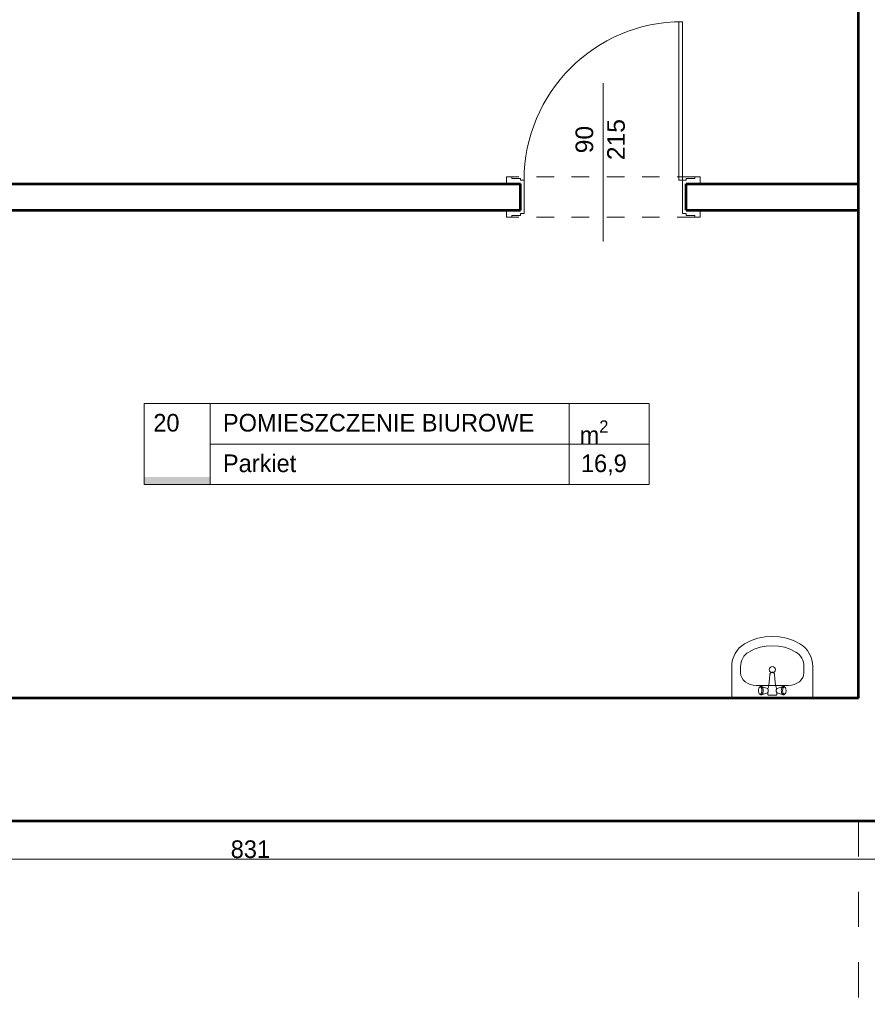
# Model space of a CAD drawing. Header units: inches. Extents: x -21887 to 84279, y -131485 to 67836.
# Tile 23 of 256: x -4485 to 331, y -15948 to -10358. Entities that reach past the tile are written whole.
import ezdxf

# ---------------------------------------------------------------- set-up
doc = ezdxf.new("R2010")
doc.units = ezdxf.units.IN
doc.header["$MEASUREMENT"] = 0
doc.linetypes.add('Dashed', pattern=[400, 200, -200])
doc.linetypes.add('Dashed copy', pattern=[200, 100, -100])
doc.layers.get('0').update_dxf_attribs({"lineweight": 13})
doc.layers.get('Defpoints').update_dxf_attribs({"lineweight": 13})
for name, color, linetype, lineweight in [('AI_MURY', 7, 'Continuous', 53), ('Dimensioning', 7, 'Continuous', 13), ('DRZWI', 7, 'Continuous', 13), ('dzialowki', 7, 'Continuous', 53), ('Furniture & Equipment', 7, 'Continuous', 13), ('OPISY TABELKI', 7, 'Continuous', 13), ('PODCIAGI', 7, 'Continuous', 13)]:
    doc.layers.add(name, color=color, linetype=linetype, lineweight=lineweight)
doc.styles.add('GENERATED_STYLE_7', font='txt')
doc.styles.add('GENERATED_STYLE_8', font='txt')
doc.styles.add('GENERATED_STYLE_9', font='txt')
doc.styles.add('Style-Courier New', font='txt')
doc.dimstyles.new('Dimstyle_4', dxfattribs={"dimtxt": 100, "dimasz": 95, "dimexe": 0, "dimexo": 0, "dimgap": 0.09, "dimtad": 1, "dimdec": 0, "dimlfac": 0.1, "dimzin": 0, "dimdsep": 46, "dimlunit": 5, "dimtxsty": 'GENERATED_STYLE_7', "dimblk": 'ARROWHEAD_6', "dimcen": 0.09, "dimclrd": 161, "dimclre": 161, "dimclrt": 7, "dimadec": 0, "dimazin": 0, "dimtfac": 1, "dimtdec": 0, "dimtmove": 0, "dimatfit": 3, "dimfxl": 0, "dimtolj": 1, "dimtzin": 0, "dimarcsym": 0})
doc.dimstyles.new('Dimstyle_5', dxfattribs={"dimtxt": 100, "dimasz": 95, "dimexe": 0.18, "dimexo": 0, "dimgap": 0.09, "dimtad": 1, "dimtih": 1, "dimtoh": 1, "dimdec": 0, "dimlfac": 0.1, "dimzin": 0, "dimdsep": 46, "dimlunit": 5, "dimtxsty": 'GENERATED_STYLE_7', "dimblk": 'ARROWHEAD_6', "dimcen": 0.09, "dimclrd": 161, "dimclre": 161, "dimclrt": 7, "dimadec": 0, "dimazin": 0, "dimtfac": 1, "dimtdec": 0, "dimtmove": 0, "dimatfit": 3, "dimfxl": 0, "dimtolj": 1, "dimtzin": 0, "dimarcsym": 0})

# ---------------------------------------------------------------- blocks, each defined once
blk = doc.blocks.new('Basin 01_59')
at = {"layer": 'Furniture & Equipment', "color": 9, "linetype": 'Continuous'}
for p, q in [((0, 350), (0, 171.8)), ((460, 350), (0, 350)), ((460, 350), (460, 171.8)), ((151.7, 311.7), (151.5, 308.2)), ((151.7, 311.7), (151.5, 308.2)), ((151.5, 308.2), (151.7, 304.7)), ((151.5, 308.2), (151.7, 304.7)), ((152.1, 315), (151.7, 311.7)), ((152.1, 315), (151.7, 311.7)), ((151.7, 304.7), (152.1, 301.4)), ((151.7, 304.7), (152.1, 301.4)), ((152.8, 318.2), (152.1, 315)), ((152.8, 318.2), (152.1, 315)), ((152.1, 301.4), (152.8, 298.2)), ((152.1, 301.4), (152.8, 298.2)), ((153.8, 321.1), (152.8, 318.2)), ((153.8, 321.1), (152.8, 318.2)), ((152.8, 298.2), (153.8, 295.3)), ((152.8, 298.2), (153.8, 295.3)), ((155.1, 323.5), (153.8, 321.1)), ((155.1, 323.5), (153.8, 321.1)), ((153.8, 295.3), (155.1, 292.9)), ((153.8, 295.3), (155.1, 292.9)), ((156.5, 325.5), (155.1, 323.5)), ((156.5, 325.5), (155.1, 323.5)), ((155.1, 292.9), (156.5, 290.9)), ((155.1, 292.9), (156.5, 290.9)), ((158.1, 327), (156.5, 325.5)), ((158.1, 327), (156.5, 325.5)), ((156.5, 290.9), (158.1, 289.4)), ((156.5, 290.9), (158.1, 289.4)), ((162.6, 330.7), (158.1, 327)), ((162.6, 330.7), (158.1, 327)), ((159.8, 327.9), (158.1, 327)), ((159.8, 327.9), (158.1, 327)), ((158.1, 289.4), (159.8, 288.5)), ((162.6, 285.6), (158.1, 289.4)), ((158.1, 289.4), (159.8, 288.5)), ((162.6, 285.6), (158.1, 289.4)), ((161.5, 328.2), (159.8, 327.9)), ((161.5, 328.2), (159.8, 327.9)), ((159.8, 288.5), (161.5, 288.2)), ((159.8, 288.5), (161.5, 288.2)), ((163.2, 327.9), (161.5, 328.2)), ((163.2, 327.9), (161.5, 328.2)), ((161.5, 288.2), (163.2, 288.5)), ((161.5, 288.2), (163.2, 288.5)), ((164.6, 331.8), (162.6, 330.7)), ((164.6, 331.8), (162.6, 330.7)), ((162.6, 285.6), (164.6, 284.6)), ((162.6, 285.6), (164.6, 284.6)), ((164.9, 327), (163.2, 327.9)), ((164.9, 327), (163.2, 327.9)), ((163.2, 288.5), (164.9, 289.4)), ((163.2, 288.5), (164.9, 289.4)), ((166.7, 332.2), (164.6, 331.8)), ((166.7, 332.2), (164.6, 331.8)), ((164.6, 284.6), (166.7, 284.2)), ((164.6, 284.6), (166.7, 284.2)), ((166.5, 325.5), (164.9, 327)), ((166.5, 325.5), (164.9, 327)), ((164.9, 289.4), (166.5, 290.9)), ((164.9, 289.4), (166.5, 290.9)), ((167.9, 323.5), (166.5, 325.5)), ((167.9, 323.5), (166.5, 325.5)), ((166.5, 290.9), (167.9, 292.9)), ((166.5, 290.9), (167.9, 292.9)), ((168.8, 331.8), (166.7, 332.2)), ((168.8, 331.8), (166.7, 332.2)), ((166.7, 284.2), (168.8, 284.6)), ((166.7, 284.2), (168.8, 284.6)), ((169.2, 321.1), (167.9, 323.5)), ((169.2, 321.1), (167.9, 323.5)), ((167.9, 292.9), (169.2, 295.3)), ((167.9, 292.9), (169.2, 295.3)), ((170.8, 330.7), (168.8, 331.8)), ((202.4, 320), (168.8, 331.8)), ((170.8, 330.7), (168.8, 331.8)), ((202.4, 320), (168.8, 331.8)), ((202.4, 296.4), (168.8, 284.6)), ((202.4, 296.4), (168.8, 284.6)), ((168.8, 284.6), (170.8, 285.6)), ((168.8, 284.6), (170.8, 285.6)), ((170.2, 318.2), (169.2, 321.1)), ((170.2, 318.2), (169.2, 321.1)), ((169.2, 295.3), (170.2, 298.2)), ((169.2, 295.3), (170.2, 298.2)), ((170.9, 315), (170.2, 318.2)), ((170.9, 315), (170.2, 318.2)), ((170.2, 298.2), (170.9, 301.4)), ((170.2, 298.2), (170.9, 301.4)), ((172.7, 329), (170.8, 330.7)), ((172.7, 329), (170.8, 330.7)), ((170.8, 285.6), (172.7, 287.4)), ((170.8, 285.6), (172.7, 287.4)), ((171.4, 311.7), (170.9, 315)), ((171.4, 311.7), (170.9, 315)), ((170.9, 301.4), (171.4, 304.7)), ((170.9, 301.4), (171.4, 304.7)), ((171.5, 308.2), (171.4, 311.7)), ((171.5, 308.2), (171.4, 311.7)), ((171.4, 304.7), (171.5, 308.2)), ((171.4, 304.7), (171.5, 308.2)), ((174.4, 326.6), (172.7, 329)), ((174.4, 326.6), (172.7, 329)), ((172.7, 287.4), (174.4, 289.8)), ((172.7, 287.4), (174.4, 289.8)), ((175.9, 323.6), (174.4, 326.6)), ((175.9, 323.6), (174.4, 326.6)), ((174.4, 289.8), (175.9, 292.8)), ((174.4, 289.8), (175.9, 292.8)), ((177.1, 320.2), (175.9, 323.6)), ((177.1, 320.2), (175.9, 323.6)), ((175.9, 292.8), (177.1, 296.2)), ((175.9, 292.8), (177.1, 296.2)), ((178, 316.4), (177.1, 320.2)), ((178, 316.4), (177.1, 320.2)), ((177.1, 296.2), (178, 300)), ((177.1, 296.2), (178, 300)), ((178.5, 312.4), (178, 316.4)), ((178.5, 312.4), (178, 316.4)), ((178, 300), (178.5, 304)), ((178, 300), (178.5, 304)), ((178.7, 308.2), (178.5, 312.4)), ((178.7, 308.2), (178.5, 312.4)), ((178.5, 304), (178.7, 308.2)), ((178.5, 304), (178.7, 308.2)), ((203.4, 319.5), (202.4, 320)), ((203.4, 319.5), (202.4, 320)), ((202.4, 296.4), (203.4, 296.9)), ((202.4, 296.4), (203.4, 296.9)), ((204.3, 318.6), (203.4, 319.5)), ((204.3, 318.6), (203.4, 319.5)), ((203.4, 296.9), (204.3, 297.8)), ((203.4, 296.9), (204.3, 297.8)), ((205.2, 317.4), (204.3, 318.6)), ((205.2, 317.4), (204.3, 318.6)), ((204.3, 297.8), (205.2, 299)), ((204.3, 297.8), (205.2, 299)), ((206.7, 318.2), (204.6, 318.2)), ((206.7, 318.2), (204.6, 318.2)), ((207.1, 298.2), (204.6, 298.2)), ((207.1, 298.2), (204.6, 298.2)), ((205.2, 331.2), (205, 330.7)), ((205.2, 331.2), (205, 330.7)), ((205, 330.7), (205, 330.2)), ((205, 330.7), (205, 330.2)), ((205, 330.2), (205, 318.2)), ((205, 330.2), (205, 318.2)), ((205, 298.2), (205, 296.2)), ((205, 298.2), (205, 296.2)), ((205, 296.2), (205, 295.7)), ((205, 296.2), (205, 295.7)), ((205, 295.7), (205.2, 295.2)), ((205, 295.7), (205.2, 295.2)), ((205.4, 331.7), (205.2, 331.2)), ((205.4, 331.7), (205.2, 331.2)), ((205.9, 315.9), (205.2, 317.4)), ((205.9, 315.9), (205.2, 317.4)), ((205.2, 299), (205.9, 300.5)), ((205.2, 299), (205.9, 300.5)), ((205.2, 295.2), (208.1, 288.3)), ((205.2, 295.2), (208.1, 288.3)), ((205.7, 332.1), (205.4, 331.7)), ((205.7, 332.1), (205.4, 331.7)), ((206.1, 332.5), (205.7, 332.1)), ((206.1, 332.5), (205.7, 332.1)), ((206.5, 314.2), (205.9, 315.9)), ((206.5, 314.2), (205.9, 315.9)), ((205.9, 300.5), (206.5, 302.2)), ((205.9, 300.5), (206.5, 302.2)), ((206.5, 332.8), (206.1, 332.5)), ((206.5, 332.8), (206.1, 332.5)), ((207, 333), (206.5, 332.8)), ((207, 333), (206.5, 332.8)), ((207, 312.3), (206.5, 314.2)), ((207, 312.3), (206.5, 314.2)), ((206.5, 302.2), (207, 304.1)), ((206.5, 302.2), (207, 304.1)), ((207.5, 333.2), (207, 333)), ((207.5, 333.2), (207, 333)), ((207.2, 310.3), (207, 312.3)), ((207.2, 310.3), (207, 312.3)), ((207, 304.1), (207.2, 306.1)), ((207, 304.1), (207.2, 306.1)), ((207.3, 308.2), (207.2, 310.3)), ((207.3, 308.2), (207.2, 310.3)), ((207.2, 306.1), (207.3, 308.2)), ((207.2, 306.1), (207.3, 308.2)), ((208, 333.2), (207.5, 333.2)), ((208, 333.2), (207.5, 333.2)), ((252, 333.2), (208, 333.2)), ((252, 333.2), (208, 333.2)), ((208, 288.6), (210.7, 276.6)), ((208, 288.6), (210.7, 276.6)), ((252, 288.6), (249.3, 276.6)), ((252, 288.6), (249.3, 276.6)), ((254.8, 295.2), (251.9, 288.3)), ((254.8, 295.2), (251.9, 288.3)), ((252.5, 333.2), (252, 333.2)), ((252.5, 333.2), (252, 333.2)), ((253, 333), (252.5, 333.2)), ((253, 333), (252.5, 333.2)), ((252.8, 310.3), (252.7, 308.2)), ((252.8, 310.3), (252.7, 308.2)), ((252.7, 308.2), (252.8, 306.1)), ((252.7, 308.2), (252.8, 306.1)), ((253, 312.3), (252.8, 310.3)), ((253, 312.3), (252.8, 310.3)), ((252.8, 306.1), (253, 304.1)), ((252.8, 306.1), (253, 304.1)), ((253.5, 332.8), (253, 333)), ((253.5, 332.8), (253, 333)), ((253.5, 314.2), (253, 312.3)), ((253.5, 314.2), (253, 312.3)), ((253, 304.1), (253.5, 302.2)), ((253, 304.1), (253.5, 302.2)), ((255.4, 298.2), (253.2, 298.2)), ((255.4, 298.2), (253.2, 298.2)), ((253.9, 332.5), (253.5, 332.8)), ((253.9, 332.5), (253.5, 332.8)), ((255.4, 318.2), (253.5, 318.2)), ((255.4, 318.2), (253.5, 318.2)), ((254.1, 315.9), (253.5, 314.2)), ((254.1, 315.9), (253.5, 314.2)), ((253.5, 302.2), (254.1, 300.5)), ((253.5, 302.2), (254.1, 300.5)), ((254.3, 332.1), (253.9, 332.5)), ((254.3, 332.1), (253.9, 332.5)), ((254.8, 317.4), (254.1, 315.9)), ((254.8, 317.4), (254.1, 315.9)), ((254.1, 300.5), (254.8, 299)), ((254.1, 300.5), (254.8, 299)), ((254.6, 331.7), (254.3, 332.1)), ((254.6, 331.7), (254.3, 332.1)), ((254.8, 331.2), (254.6, 331.7)), ((254.8, 331.2), (254.6, 331.7)), ((255, 330.7), (254.8, 331.2)), ((255, 330.7), (254.8, 331.2)), ((255.7, 318.6), (254.8, 317.4)), ((255.7, 318.6), (254.8, 317.4)), ((254.8, 299), (255.7, 297.8)), ((254.8, 299), (255.7, 297.8)), ((254.8, 295.2), (255, 295.7)), ((254.8, 295.2), (255, 295.7)), ((255, 330.2), (255, 330.7)), ((255, 330.2), (255, 330.7)), ((255, 318.2), (255, 330.2)), ((255, 318.2), (255, 330.2)), ((255, 296.2), (255, 298.2)), ((255, 296.2), (255, 298.2)), ((255, 295.7), (255, 296.2)), ((255, 295.7), (255, 296.2)), ((256.6, 319.5), (255.7, 318.6)), ((256.6, 319.5), (255.7, 318.6)), ((255.7, 297.8), (256.6, 296.9)), ((255.7, 297.8), (256.6, 296.9)), ((257.6, 320), (256.6, 319.5)), ((257.6, 320), (256.6, 319.5)), ((256.6, 296.9), (257.6, 296.4)), ((256.6, 296.9), (257.6, 296.4)), ((257.6, 320), (291.2, 331.8)), ((257.6, 320), (291.2, 331.8)), ((257.6, 296.4), (291.2, 284.6)), ((257.6, 296.4), (291.2, 284.6)), ((281.5, 312.4), (281.3, 308.2)), ((281.5, 312.4), (281.3, 308.2)), ((281.3, 308.2), (281.5, 304)), ((281.3, 308.2), (281.5, 304)), ((282, 316.4), (281.5, 312.4)), ((282, 316.4), (281.5, 312.4)), ((281.5, 304), (282, 300)), ((281.5, 304), (282, 300)), ((282.9, 320.2), (282, 316.4)), ((282.9, 320.2), (282, 316.4)), ((282, 300), (282.9, 296.2)), ((282, 300), (282.9, 296.2)), ((284.1, 323.6), (282.9, 320.2)), ((284.1, 323.6), (282.9, 320.2)), ((282.9, 296.2), (284.1, 292.8)), ((282.9, 296.2), (284.1, 292.8)), ((285.6, 326.6), (284.1, 323.6)), ((285.6, 326.6), (284.1, 323.6)), ((284.1, 292.8), (285.6, 289.8)), ((284.1, 292.8), (285.6, 289.8)), ((287.3, 329), (285.6, 326.6)), ((287.3, 329), (285.6, 326.6)), ((285.6, 289.8), (287.3, 287.4)), ((285.6, 289.8), (287.3, 287.4)), ((289.2, 330.7), (287.3, 329)), ((289.2, 330.7), (287.3, 329)), ((287.3, 287.4), (289.2, 285.6)), ((287.3, 287.4), (289.2, 285.6)), ((288.6, 311.7), (288.5, 308.2)), ((288.6, 311.7), (288.5, 308.2)), ((288.5, 308.2), (288.6, 304.7)), ((288.5, 308.2), (288.6, 304.7)), ((289.1, 315), (288.6, 311.7)), ((289.1, 315), (288.6, 311.7)), ((288.6, 304.7), (289.1, 301.4)), ((288.6, 304.7), (289.1, 301.4)), ((289.8, 318.2), (289.1, 315)), ((289.8, 318.2), (289.1, 315)), ((289.1, 301.4), (289.8, 298.2)), ((289.1, 301.4), (289.8, 298.2)), ((291.2, 331.8), (289.2, 330.7)), ((291.2, 331.8), (289.2, 330.7)), ((289.2, 285.6), (291.2, 284.6)), ((289.2, 285.6), (291.2, 284.6)), ((290.8, 321.1), (289.8, 318.2)), ((290.8, 321.1), (289.8, 318.2)), ((289.8, 298.2), (290.8, 295.3)), ((289.8, 298.2), (290.8, 295.3)), ((292.1, 323.5), (290.8, 321.1)), ((292.1, 323.5), (290.8, 321.1)), ((290.8, 295.3), (292.1, 292.9)), ((290.8, 295.3), (292.1, 292.9)), ((293.3, 332.2), (291.2, 331.8)), ((293.3, 332.2), (291.2, 331.8)), ((291.2, 284.6), (293.3, 284.2)), ((291.2, 284.6), (293.3, 284.2)), ((293.5, 325.5), (292.1, 323.5)), ((293.5, 325.5), (292.1, 323.5)), ((292.1, 292.9), (293.5, 290.9)), ((292.1, 292.9), (293.5, 290.9)), ((295.4, 331.8), (293.3, 332.2)), ((295.4, 331.8), (293.3, 332.2)), ((293.3, 284.2), (295.4, 284.6)), ((293.3, 284.2), (295.4, 284.6)), ((295.1, 327), (293.5, 325.5)), ((295.1, 327), (293.5, 325.5)), ((293.5, 290.9), (295.1, 289.4)), ((293.5, 290.9), (295.1, 289.4)), ((296.8, 327.9), (295.1, 327)), ((296.8, 327.9), (295.1, 327)), ((295.1, 289.4), (296.8, 288.5)), ((295.1, 289.4), (296.8, 288.5)), ((297.4, 330.7), (295.4, 331.8)), ((297.4, 330.7), (295.4, 331.8)), ((295.4, 284.6), (297.4, 285.6)), ((295.4, 284.6), (297.4, 285.6)), ((298.5, 328.2), (296.8, 327.9)), ((298.5, 328.2), (296.8, 327.9)), ((296.8, 288.5), (298.5, 288.2)), ((296.8, 288.5), (298.5, 288.2)), ((297.4, 330.7), (301.9, 327)), ((297.4, 330.7), (301.9, 327)), ((297.4, 285.6), (301.9, 289.4)), ((297.4, 285.6), (301.9, 289.4)), ((300.2, 327.9), (298.5, 328.2)), ((300.2, 327.9), (298.5, 328.2)), ((298.5, 288.2), (300.2, 288.5)), ((298.5, 288.2), (300.2, 288.5)), ((301.9, 327), (300.2, 327.9)), ((301.9, 327), (300.2, 327.9)), ((300.2, 288.5), (301.9, 289.4)), ((300.2, 288.5), (301.9, 289.4)), ((303.5, 325.5), (301.9, 327)), ((303.5, 325.5), (301.9, 327)), ((301.9, 289.4), (303.5, 290.9)), ((301.9, 289.4), (303.5, 290.9)), ((304.9, 323.5), (303.5, 325.5)), ((304.9, 323.5), (303.5, 325.5)), ((303.5, 290.9), (304.9, 292.9)), ((303.5, 290.9), (304.9, 292.9)), ((306.2, 321.1), (304.9, 323.5)), ((306.2, 321.1), (304.9, 323.5)), ((304.9, 292.9), (306.2, 295.3)), ((304.9, 292.9), (306.2, 295.3)), ((307.2, 318.2), (306.2, 321.1)), ((307.2, 318.2), (306.2, 321.1)), ((306.2, 295.3), (307.2, 298.2)), ((306.2, 295.3), (307.2, 298.2)), ((307.9, 315), (307.2, 318.2)), ((307.9, 315), (307.2, 318.2)), ((307.2, 298.2), (307.9, 301.4)), ((307.2, 298.2), (307.9, 301.4)), ((308.3, 311.7), (307.9, 315)), ((308.3, 311.7), (307.9, 315)), ((307.9, 301.4), (308.3, 304.7)), ((307.9, 301.4), (308.3, 304.7)), ((308.5, 308.2), (308.3, 311.7)), ((308.5, 308.2), (308.3, 311.7)), ((308.3, 304.7), (308.5, 308.2)), ((308.3, 304.7), (308.5, 308.2)), ((138.9, 278.2), (138.9, 278.2)), ((321.1, 278.2), (138.9, 278.2)), ((210.7, 276.6), (213, 260.3)), ((210.7, 276.6), (213, 260.3)), ((213, 260.4), (215, 239.3)), ((213, 260.4), (215, 239.3)), ((215, 239.3), (216.8, 216.1)), ((215, 239.3), (216.8, 216.1)), ((245, 239.3), (243.2, 216.1)), ((245, 239.3), (243.2, 216.1)), ((247, 260.4), (245, 239.3)), ((247, 260.4), (245, 239.3)), ((249.3, 276.6), (247, 260.3)), ((249.3, 276.6), (247, 260.3)), ((50, 207.5), (50, 171.8)), ((217, 214), (216.8, 216.1)), ((217, 214), (216.8, 216.1)), ((217, 213.9), (217, 214)), ((217, 213.9), (217, 214)), ((217.6, 211.9), (217, 213.9)), ((217.6, 211.9), (217, 213.9)), ((218.6, 210.1), (217.6, 211.9)), ((218.6, 210.1), (217.6, 211.9)), ((220, 208.3), (218.6, 210.1)), ((220, 208.3), (218.6, 210.1)), ((221.6, 206.9), (220, 208.3)), ((221.6, 206.9), (220, 208.3)), ((223.5, 205.7), (221.6, 206.9)), ((223.5, 205.7), (221.6, 206.9)), ((225.6, 204.9), (223.5, 205.7)), ((225.6, 204.9), (223.5, 205.7)), ((225, 204.9), (223.9, 205.6)), ((226.6, 204.2), (225, 204.9)), ((227.7, 204.3), (225.6, 204.9)), ((227.7, 204.3), (225.6, 204.9)), ((228.3, 203.8), (226.6, 204.2)), ((230, 204.2), (227.7, 204.3)), ((230, 204.2), (227.7, 204.3)), ((230, 203.7), (228.3, 203.8)), ((232.3, 204.3), (230, 204.2)), ((232.3, 204.3), (230, 204.2)), ((231.7, 203.8), (230, 203.7)), ((233.4, 204.2), (231.7, 203.8)), ((234.4, 204.9), (232.3, 204.3)), ((234.4, 204.9), (232.3, 204.3)), ((235, 204.9), (233.4, 204.2)), ((236.5, 205.7), (234.4, 204.9)), ((236.5, 205.7), (234.4, 204.9)), ((236.1, 205.6), (235, 204.9)), ((238.4, 206.9), (236.5, 205.7)), ((238.4, 206.9), (236.5, 205.7)), ((240, 208.3), (238.4, 206.9)), ((240, 208.3), (238.4, 206.9)), ((241.4, 210.1), (240, 208.3)), ((241.4, 210.1), (240, 208.3)), ((242.4, 211.9), (241.4, 210.1)), ((242.4, 211.9), (241.4, 210.1)), ((243, 213.9), (242.4, 211.9)), ((243, 213.9), (242.4, 211.9)), ((243.2, 216.1), (243, 214)), ((243.2, 216.1), (243, 214)), ((243, 213.9), (243, 214)), ((243, 213.9), (243, 214)), ((410, 207.5), (410, 171.8))]:
    blk.add_line(p, q, dxfattribs=at)
at = {"layer": 'Furniture & Equipment', "color": 9, "linetype": 'Continuous', "flags": 128}
for points in [[(138.9, 278.2), (121.6, 276.9), (104.9, 272.8), (89.5, 266.3), (76, 257.5), (65, 246.8), (56.8, 234.5), (51.7, 221.3), (50, 207.5)], [(410, 207.5), (408.3, 221.3), (403.2, 234.5), (395, 246.8), (384, 257.5), (370.5, 266.3), (355.1, 272.8), (338.4, 276.9), (321.1, 278.2)], [(0, 171.8), (1.2, 152.1), (5, 132.7), (11.1, 114.1), (19.5, 96.5), (30.1, 80.2), (42.7, 65.6), (56.9, 52.9), (72.7, 42.3)], [(50, 171.8), (50.8, 159.2), (53.2, 146.8), (57.1, 134.9), (62.5, 123.6), (69.3, 113.2), (77.3, 103.8), (86.4, 95.7), (96.5, 89)], [(363.5, 89), (373.6, 95.7), (382.7, 103.8), (390.7, 113.2), (397.5, 123.6), (402.9, 134.9), (406.8, 146.8), (409.2, 159.2), (410, 171.8)], [(387.3, 42.3), (403.1, 52.9), (417.3, 65.6), (429.9, 80.2), (440.5, 96.5), (448.9, 114.1), (455, 132.7), (458.8, 152.1), (460, 171.8)], [(96.5, 89), (128, 73.4), (161.1, 62.2), (195.3, 55.3), (230, 53), (264.7, 55.3), (298.9, 62.2), (332, 73.4), (363.5, 89)], [(72.7, 42.3), (109.8, 24), (148.8, 10.8), (189.1, 2.7), (230, 0), (270.9, 2.7), (311.2, 10.8), (350.2, 24), (387.3, 42.3)]]:
    blk.add_lwpolyline(points, dxfattribs=at)
at = {"layer": 'Furniture & Equipment', "color": 9, "linetype": 'Continuous'}
blk.add_circle((230, 188.9), 17.5, dxfattribs=at)
blk = doc.blocks.new('ARROWHEAD_6')
at = {"color": 0, "linetype": 'Continuous'}
for p, q in [((0, 0), (-1, 0)), ((-0.5, -0.5), (0.5, 0.5))]:
    blk.add_line(p, q, dxfattribs=at)
blk = doc.blocks.new('*U1017')
at = {"layer": 'Defpoints', "color": 0, "linetype": 'Continuous'}
for p in [(-7329.5, -14806), (980.5, -14764.6), (980.5, -15124.7)]:
    blk.add_point(p, dxfattribs=at)
at = {"layer": 'Dimensioning', "color": 161, "linetype": 'Continuous', "lineweight": -2}
for p, q in [((-7329.5, -15124.5), (-7329.5, -15124.9)), ((-7234.5, -15124.7), (885.5, -15124.7)), ((980.5, -15124.5), (980.5, -15124.9))]:
    blk.add_line(p, q, dxfattribs=at)
at = {"layer": 'Dimensioning', "color": 161, "linetype": 'Continuous', "lineweight": -2, "xscale": 95, "yscale": 95, "zscale": 95, "rotation": 180}
blk.add_blockref('ARROWHEAD_6', (-7329.5, -15124.7), dxfattribs=at)
at = {"layer": 'Dimensioning', "color": 161, "linetype": 'Continuous', "lineweight": -2, "xscale": 95, "yscale": 95, "zscale": 95}
blk.add_blockref('ARROWHEAD_6', (980.5, -15124.7), dxfattribs=at)
at = {"layer": 'Dimensioning', "color": 7, "linetype": 'Continuous', "insert": (-3174.5, -15068.4), "char_height": 100, "attachment_point": 5, "style": 'GENERATED_STYLE_7'}
blk.add_mtext('831', dxfattribs=at)
blk = doc.blocks.new('*D1886')
at = {"layer": 'Defpoints'}
for p in [(-7329.5, -14806), (980.5, -14764.6), (-3174.5, -15124.7), (980.5, -15124.7)]:
    blk.add_point(p, dxfattribs=at)
at = {"layer": 'Dimensioning', "color": 161, "linetype": 'Continuous'}
blk.add_blockref('*U1017', (0, 0), dxfattribs=at)
blk = doc.blocks.new('*U184')
at = {"layer": 'Defpoints', "color": 0, "linetype": 'Continuous'}
for p in [(-270, -21459.3), (57580.5, -21459.3), (56990.5, -24609.3)]:
    blk.add_point(p, dxfattribs=at)
at = {"layer": 'Dimensioning', "color": 161, "linetype": 'Continuous', "lineweight": -2}
for p, q in [((-269.9, -21459.3), (-270, -21459.3)), ((-270, -24514.3), (-270, -21554.3)), ((-269.9, -24609.3), (-270, -24609.3))]:
    blk.add_line(p, q, dxfattribs=at)
at = {"layer": 'Dimensioning', "color": 161, "linetype": 'Continuous', "lineweight": -2, "xscale": 95, "yscale": 95, "zscale": 95}
for p, rotation in [((-270, -21459.3), 90), ((-270, -24609.3), 270)]:
    blk.add_blockref('ARROWHEAD_6', p, dxfattribs=dict(at, rotation=rotation))
at = {"layer": 'Dimensioning', "color": 7, "linetype": 'Continuous', "insert": (-326.3, -23034.3), "char_height": 100, "attachment_point": 5, "rotation": 90, "style": 'GENERATED_STYLE_7'}
blk.add_mtext('315', dxfattribs=at)
blk = doc.blocks.new('*U1771')
at = {"layer": 'Defpoints'}
for p in [(122.4, -22997.2), (57973, -22997.2), (122.4, -23034.3), (57383, -26147.2)]:
    blk.add_point(p, dxfattribs=at)
at = {"layer": 'Dimensioning', "color": 161, "linetype": 'Continuous'}
blk.add_blockref('*U184', (392.5, -1537.9), dxfattribs=at)
blk = doc.blocks.new('*D1914')
at = {"layer": 'Defpoints'}
for p in [(122.4, 0), (122.4, -22997.2), (57973, -22997.2), (57383, -26147.2)]:
    blk.add_point(p, dxfattribs=at)
at = {"layer": 'Dimensioning', "color": 161, "linetype": 'Continuous'}
blk.add_blockref('*U1771', (0, 0), dxfattribs=at)
blk = doc.blocks.new('*U376')
at = {"layer": 'Defpoints', "color": 0, "linetype": 'Continuous'}
for p in [(-3768.9, -23758.2), (61880.5, -23758.2), (62095.5, -27324.3)]:
    blk.add_point(p, dxfattribs=at)
at = {"layer": 'Dimensioning', "color": 161, "linetype": 'Continuous', "lineweight": -2}
for p, q in [((-3768.7, -23758.2), (-3768.9, -23758.2)), ((-3768.9, -27229.3), (-3768.9, -23853.2)), ((-3768.7, -27324.3), (-3768.9, -27324.3))]:
    blk.add_line(p, q, dxfattribs=at)
at = {"layer": 'Dimensioning', "color": 161, "linetype": 'Continuous', "lineweight": -2, "xscale": 95, "yscale": 95, "zscale": 95}
for p, rotation in [((-3768.9, -23758.2), 90), ((-3768.9, -27324.3), 270)]:
    blk.add_blockref('ARROWHEAD_6', p, dxfattribs=dict(at, rotation=rotation))
at = {"layer": 'Dimensioning', "color": 7, "linetype": 'Continuous', "insert": (-3825.2, -25541.2), "char_height": 100, "attachment_point": 5, "rotation": 90, "style": 'GENERATED_STYLE_7'}
blk.add_mtext('357', dxfattribs=at)
blk = doc.blocks.new('*U1772')
at = {"layer": 'Defpoints'}
for p in [(-2777.6, -24404.3), (62871.9, -24404.3), (-2777.6, -25541.2), (63086.9, -27970.5)]:
    blk.add_point(p, dxfattribs=at)
at = {"layer": 'Dimensioning', "color": 161, "linetype": 'Continuous'}
blk.add_blockref('*U376', (991.3, -646.2), dxfattribs=at)
blk = doc.blocks.new('*D2396')
at = {"layer": 'Defpoints'}
for p in [(-2777.6, 0), (-2777.6, -24404.3), (62871.9, -24404.3), (63086.9, -27970.5)]:
    blk.add_point(p, dxfattribs=at)
at = {"layer": 'Dimensioning', "color": 161, "linetype": 'Continuous'}
blk.add_blockref('*U1772', (0, 0), dxfattribs=at)
blk = doc.blocks.new('*U377')
at = {"layer": 'Defpoints', "color": 0, "linetype": 'Continuous'}
for p in [(-3768.9, -21459.3), (61832.4, -21459.3), (61880.5, -23758.2)]:
    blk.add_point(p, dxfattribs=at)
at = {"layer": 'Dimensioning', "color": 161, "linetype": 'Continuous', "lineweight": -2}
for p, q in [((-3768.7, -21459.3), (-3768.9, -21459.3)), ((-3768.9, -23663.2), (-3768.9, -21554.3)), ((-3768.7, -23758.2), (-3768.9, -23758.2))]:
    blk.add_line(p, q, dxfattribs=at)
at = {"layer": 'Dimensioning', "color": 161, "linetype": 'Continuous', "lineweight": -2, "xscale": 95, "yscale": 95, "zscale": 95}
for p, rotation in [((-3768.9, -21459.3), 90), ((-3768.9, -23758.2), 270)]:
    blk.add_blockref('ARROWHEAD_6', p, dxfattribs=dict(at, rotation=rotation))
at = {"layer": 'Dimensioning', "color": 7, "linetype": 'Continuous', "insert": (-3825.2, -22608.7), "char_height": 100, "attachment_point": 5, "rotation": 90, "style": 'GENERATED_STYLE_7'}
blk.add_mtext('230', dxfattribs=at)
blk = doc.blocks.new('*U1773')
at = {"layer": 'Defpoints'}
for p in [(-3488.6, -22004), (62112.7, -22004), (-3488.6, -22608.7), (62160.9, -24302.8)]:
    blk.add_point(p, dxfattribs=at)
at = {"layer": 'Dimensioning', "color": 161, "linetype": 'Continuous'}
blk.add_blockref('*U377', (280.3, -544.7), dxfattribs=at)
blk = doc.blocks.new('*D2397')
at = {"layer": 'Defpoints'}
for p in [(-3488.6, 0), (-3488.6, -22004), (62112.7, -22004), (62160.9, -24302.8)]:
    blk.add_point(p, dxfattribs=at)
at = {"layer": 'Dimensioning', "color": 161, "linetype": 'Continuous'}
blk.add_blockref('*U1773', (0, 0), dxfattribs=at)

msp = doc.modelspace()

# ---------------------------------------------------------------- hatches: boundary and pattern name
at = {"layer": 'OPISY TABELKI', "extrusion": (0, 0, -1)}
msp.add_hatch(color=7, dxfattribs=at).paths.add_polyline_path([(3402.1, -12997.6), (3402.1, -12955.4), (3778.6, -12955.4), (3778.6, -12997.6)], flags=16)

# ---------------------------------------------------------------- linework, layer by layer
at = {"layer": 'AI_MURY', "color": 7, "linetype": 'Continuous'}
for p, q in [((280.5, -14209.3), (280.5, -9709.3)), ((280.5, -14209.3), (-5519.5, -14209.3)), ((960.5, -14909.3), (-7329.5, -14909.3))]:
    msp.add_line(p, q, dxfattribs=at)
at = {"layer": 'dzialowki', "color": 12, "linetype": 'Continuous'}
for p, q in [((-5519.5, -11289.3), (-1639.5, -11289.3)), ((-1639.5, -11439.3), (-1639.5, -11289.3)), ((-699.5, -11289.3), (280.5, -11289.3)), ((-699.5, -11439.3), (-699.5, -11289.3)), ((-5519.5, -11439.3), (-1639.5, -11439.3)), ((-699.5, -11439.3), (280.5, -11439.3))]:
    msp.add_line(p, q, dxfattribs=at)
at = {"layer": 'OPISY TABELKI', "color": 7, "linetype": 'Continuous'}
for p, q in [((-3778.6, -12536.8), (-3778.6, -12997.6)), ((-3778.6, -12536.8), (-908.8, -12536.8)), ((-3402.1, -12536.8), (-3402.1, -12997.6)), ((-1362.8, -12536.8), (-1362.8, -12997.6)), ((-908.8, -12536.8), (-908.8, -12997.6)), ((-3402.1, -12767.2), (-908.8, -12767.2)), ((-3778.6, -12997.6), (-908.8, -12997.6))]:
    msp.add_line(p, q, dxfattribs=at)
at = {"layer": 'PODCIAGI', "color": 5, "linetype": 'Continuous'}
for p, q in [((-739.5, -10369.3), (-719.5, -10369.3)), ((-739.5, -10369.3), (-739.5, -11269.3)), ((-719.5, -10369.3), (-719.5, -11269.3)), ((-1169.5, -11618), (-1169.5, -10718)), ((-1689.5, -11249.3), (-1719.5, -11249.3)), ((-1719.5, -11249.3), (-1719.5, -11289.3)), ((-1689.5, -11249.3), (-1689.5, -11259.3)), ((-1639.5, -11259.3), (-1689.5, -11259.3)), ((-1639.5, -11259.3), (-1639.5, -11269.3)), ((-1639.5, -11269.3), (-1619.5, -11269.3)), ((-1619.5, -11269.3), (-1619.5, -11459.3)), ((-739.5, -11269.3), (-719.5, -11269.3)), ((-699.5, -11269.3), (-719.5, -11269.3)), ((-719.5, -11269.3), (-719.5, -11459.3)), ((-699.5, -11259.3), (-699.5, -11269.3)), ((-699.5, -11259.3), (-649.5, -11259.3)), ((-649.5, -11249.3), (-649.5, -11259.3)), ((-649.5, -11249.3), (-619.5, -11249.3)), ((-619.5, -11249.3), (-619.5, -11289.3)), ((-1719.5, -11479.3), (-1719.5, -11439.3)), ((-1639.5, -11459.3), (-1619.5, -11459.3)), ((-1639.5, -11469.3), (-1639.5, -11459.3)), ((-699.5, -11459.3), (-719.5, -11459.3)), ((-699.5, -11469.3), (-699.5, -11459.3)), ((-619.5, -11479.3), (-619.5, -11439.3)), ((-1689.5, -11479.3), (-1719.5, -11479.3)), ((-1639.5, -11469.3), (-1689.5, -11469.3)), ((-1689.5, -11479.3), (-1689.5, -11469.3)), ((-699.5, -11469.3), (-649.5, -11469.3)), ((-649.5, -11479.3), (-649.5, -11469.3)), ((-649.5, -11479.3), (-619.5, -11479.3))]:
    msp.add_line(p, q, dxfattribs=at)
at = {"layer": 'PODCIAGI', "color": 5, "linetype": 'Dashed copy'}
for p, q in [((-649.5, -11249.3), (-1689.5, -11249.3)), ((-649.5, -11479.3), (-1689.5, -11479.3))]:
    msp.add_line(p, q, dxfattribs=at)
at = {"layer": 'PODCIAGI', "color": 7, "linetype": 'Dashed'}
msp.add_line((280.5, -17509.3), (280.5, -14909.3), dxfattribs=at)
at = {"layer": 'PODCIAGI', "color": 5, "linetype": 'Continuous'}
msp.add_arc((-719.5, -11269.3), 900, 90, 180, dxfattribs=at)

# ---------------------------------------------------------------- block references
at = {"layer": 'DRZWI', "rotation": 180}
msp.add_blockref('Basin 01_59', (20.5, -13859.3), dxfattribs=at)

# ---------------------------------------------------------------- texts
at = {"layer": 'OPISY TABELKI', "color": 7, "char_height": 100, "attachment_point": 1}
for s, insert, width, style in [('20', (-3725.9, -12596.3), 323.775, 'GENERATED_STYLE_8'), ('POMIESZCZENIE BIUROWE       ', (-3330.3, -12596.3), 2409.415, 'GENERATED_STYLE_9'), ('\\A1;m\\H70.000000;\\S2^  ;', (-1304, -12632.9), 323.775, 'GENERATED_STYLE_9'), ('Parkiet       ', (-3330.3, -12826.7), 2409.415, 'GENERATED_STYLE_9'), (' 16,9           ', (-1333.7, -12826.7), 424.969, 'GENERATED_STYLE_9')]:
    msp.add_mtext(s, dxfattribs=dict(at, insert=insert, width=width, style=style))
at = {"layer": 'PODCIAGI', "color": 5, "insert": (-1327.1, -11038.8), "char_height": 100, "width": 704.483, "attachment_point": 2, "rotation": 90, "line_spacing_factor": 1.079165, "style": 'GENERATED_STYLE_7'}
msp.add_mtext('\\fArial|b0|i0|c238|p39;90\\P215', dxfattribs=at)

# ---------------------------------------------------------------- dimensions: what is measured, and where the dimension line sits
at = {"layer": 'Dimensioning', "color": 161, "linetype": 'Continuous'}
for base, p1, p2, picture, middle in [((-3488.6, -22004), (62160.9, -24302.8), (62112.7, -22004), '*D2397', (-3488.6, 0)), ((-2777.6, -24404.3), (63086.9, -27970.5), (62871.9, -24404.3), '*D2396', (-2777.6, 0)), ((122.4, -22997.2), (57383, -26147.2), (57973, -22997.2), '*D1914', (122.4, 0))]:
    dim = msp.add_linear_dim(base=base, p1=p1, p2=p2, angle=90, dimstyle='Dimstyle_4', override={"dimtxsty": 'Style-Courier New', "dimclrd": 0, "dimclre": 161, "dimlwe": 0}, dxfattribs=at)
    dim.commit()
    dim.dimension.update_dxf_attribs({"geometry": picture, "text_midpoint": middle, "dimtype": 128})
dim = msp.add_linear_dim(base=(980.5, -15124.7), p1=(-7329.5, -14806), p2=(980.5, -14764.6), dimstyle='Dimstyle_5', override={"dimtxsty": 'Style-Courier New', "dimclrd": 0, "dimclre": 161, "dimlwe": 0}, dxfattribs=at)
dim.commit()
dim.dimension.update_dxf_attribs({"geometry": '*D1886', "text_midpoint": (-3174.5, -15124.7), "dimtype": 128})

doc.saveas('drawing.dxf')
